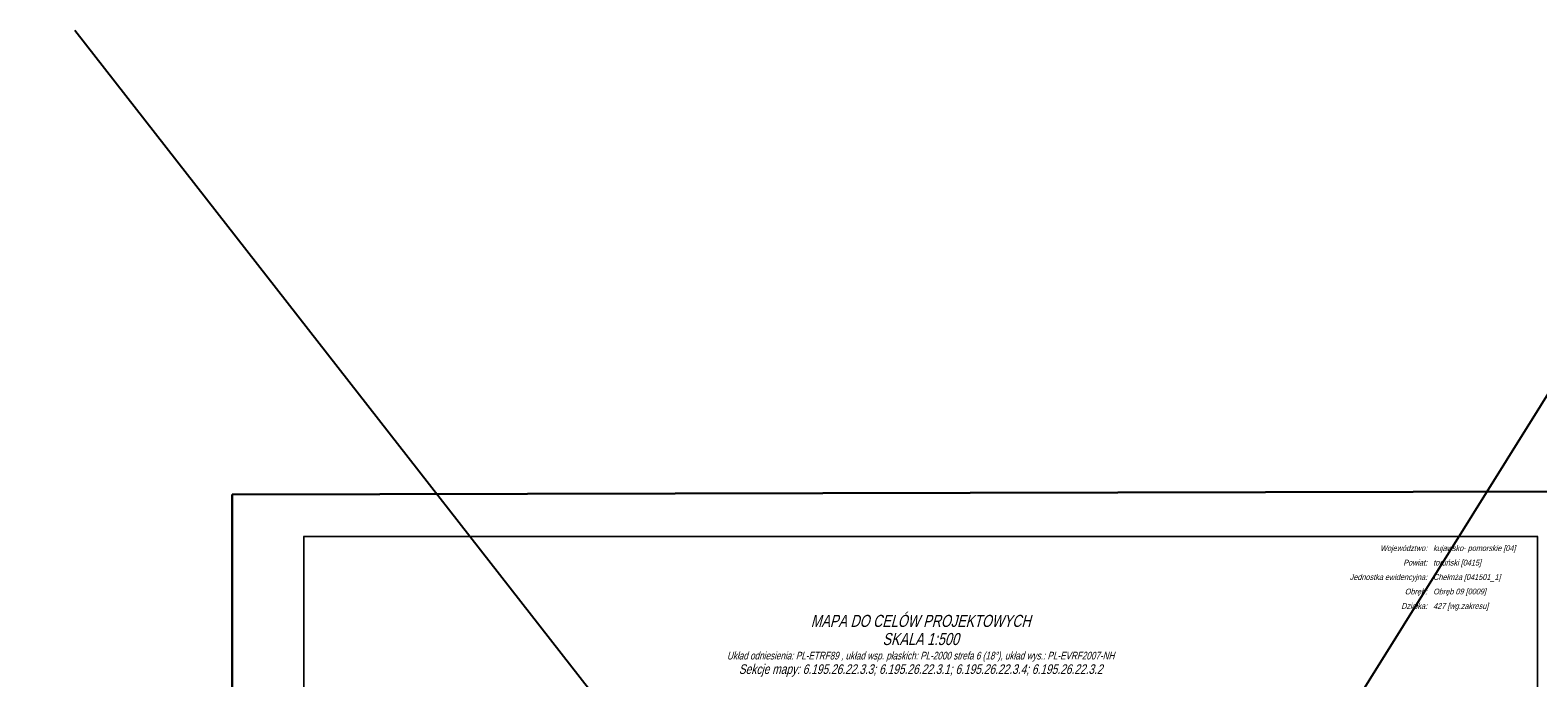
# Model space of a CAD drawing. Header units: metres. Extents: x 6539540 to 6543249, y 5894370 to 5895874.
# Tile 59 of 91: x 6542092 to 6542342, y 5894734 to 5894842. Entities that reach past the tile are written whole.
import ezdxf
from ezdxf.enums import TextEntityAlignment as Align

# ---------------------------------------------------------------- set-up
doc = ezdxf.new("R2010")
doc.units = ezdxf.units.M
doc.layers.add('_dr opis', color=7, linetype='Continuous', lineweight=25)
doc.layers.add('D-OPIS', color=4, linetype='Continuous', lineweight=20)
doc.layers.add('Ramki i opis wydruku', color=7, linetype='Continuous')

# ---------------------------------------------------------------- blocks, each defined once
blk = doc.blocks.new('NOWA MAPA')
at = {"layer": 'Ramki i opis wydruku', "color": 7, "linetype": 'Continuous', "lineweight": 13, "flags": 128}
for points in [[(-0.05, 264), (204.95, 264), (204.95, 292), (-0.05, 292)], [(0, 0.05), (204.9, 0.05), (204.9, 291.95), (0, 291.95)]]:
    blk.add_lwpolyline(points, close=True, dxfattribs=at)
at = {"layer": 'Ramki i opis wydruku', "color": 7, "linetype": 'Continuous', "lineweight": 13, "oblique": 15, "width": 0.79}
for s, p in [('Województwo:', (186.58, 289.6)), ('Powiat:', (186.58, 287.2)), ('Jednostka ewidencyjna:', (186.58, 284.8)), ('Obręb:', (186.57, 282.4)), ('Działka:', (186.58, 280))]:
    blk.add_text(s, height=0.96, dxfattribs=at).set_placement(p, align=Align.RIGHT)
for s, p in [('kujawsko- pomorskie [04]', (187.58, 289.6)), ('toruński [0415]', (187.58, 287.2)), ('Chełmża [041501_1]', (187.58, 284.8)), ('Obręb 09 [0009]', (187.58, 282.4)), ('427 [wg.zakresu]', (187.58, 280))]:
    blk.add_text(s, height=0.96, dxfattribs=at).set_placement(p)
for s, height, p in [('MAPA DO CELÓW PROJEKTOWYCH', 2, (102.45, 277)), ('SKALA 1:500', 2, (102.45, 273.99)), ('Układ odniesienia: PL-ETRF89 , układ wsp. płaskich: PL-2000 strefa 6 (18°), układ wys.: PL-EVRF2007-NH', 1.28, (102.45, 271.59)), ('Sekcje mapy: 6.195.26.22.3.3; 6.195.26.22.3.1; 6.195.26.22.3.4; 6.195.26.22.3.2', 1.6, (102.45, 269.19))]:
    blk.add_text(s, height=height, dxfattribs=at).set_placement(p, align=Align.CENTER)

msp = doc.modelspace()

# ---------------------------------------------------------------- linework, layer by layer
at = {"layer": '_dr opis', "color": 1, "flags": 128}
for points in [[(6542098.955, 5894841.86), (6542467.236, 5894370.123)], [(6542091.553, 5894377.523), (6542371.002, 5894825.21)]]:
    msp.add_lwpolyline(points, dxfattribs=at)
at = {"layer": 'D-OPIS', "color": 7, "lineweight": 30, "ltscale": 100}
msp.add_lwpolyline([(6542125.096, 5894764.733), (6542125.096, 5894460.927), (6542345.82, 5894461.898), (6542345.82, 5894765.226)], close=True, dxfattribs=at)

# ---------------------------------------------------------------- block references
at = {"linetype": 'Continuous'}
msp.add_blockref('NOWA MAPA', (6542137.032, 5894465.735), dxfattribs=at)

doc.saveas('drawing.dxf')
